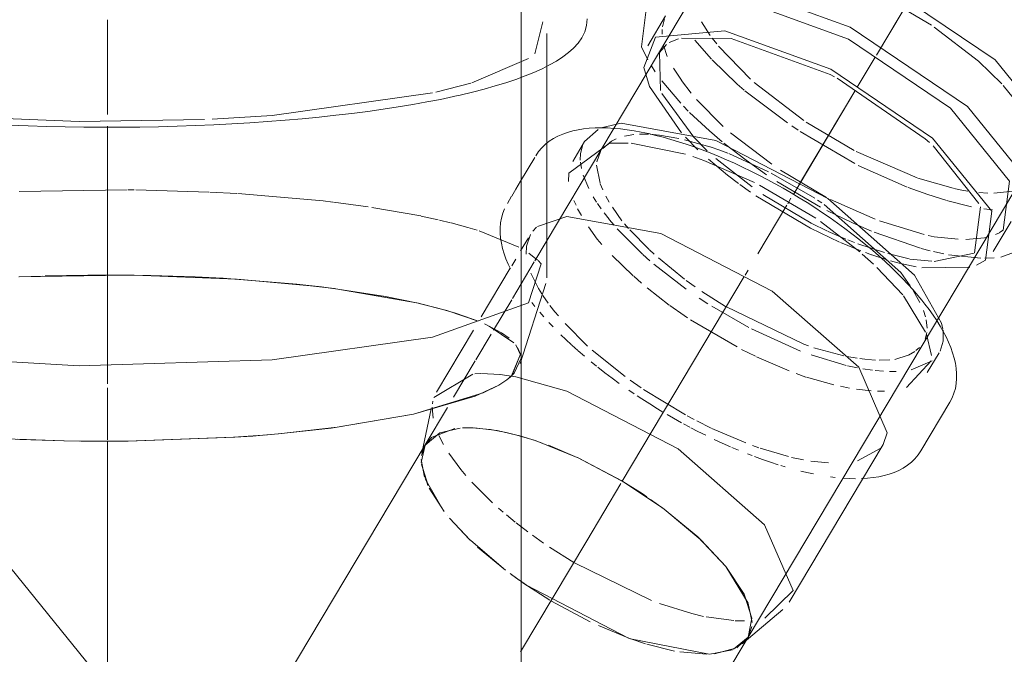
# Model space of a CAD drawing. Header units: millimetres. Extents: x -121 to 29920, y 1231 to 31888.
# Tile 55 of 106: x 9358 to 9489, y 12475 to 12560. Entities that reach past the tile are written whole.
import ezdxf

# ---------------------------------------------------------------- set-up
doc = ezdxf.new("R2010")
doc.units = ezdxf.units.MM
doc.linetypes.add('ADSK_Осевая', pattern=[700, 500, -100, 0, -100])
doc.layers.add('P-PIPE-____-CNTR', color=3, linetype='ADSK_Осевая', lineweight=20)
doc.layers.add('P-PIPE-____-OTLN', color=3, linetype='Continuous', lineweight=20)

# ---------------------------------------------------------------- blocks, each defined once
blk = doc.blocks.new('ADSK_ППР_Крестовина одноплоскостная канализационная - Одноплоскостная-V10-3D severage Left')
at = {"layer": 'P-PIPE-____-OTLN', "color": 9}
for p, q in [((-15358.28, 12555.25), (-15357.23, 12559.53)), ((-15366.67, 12551.4), (-15359.12, 12554.62)), ((-15371.43, 12550.16), (-15366.8, 12551.36)), ((-15351.67, 12543.58), (-15349.87, 12545.2)), ((-15345.48, 12543.35), (-15338.23, 12541.89)), ((-15352.2, 12542.01), (-15351.87, 12543.18)), ((-15358.28, 12541.46), (-15360.17, 12538.3)), ((-15352.08, 12539.99), (-15352.21, 12540.86)), ((-15328.41, 12537.79), (-15320.89, 12533.37)), ((-15320.68, 12535.8), (-15320.11, 12535.42)), ((-15358.54, 12531.67), (-15358.04, 12532.18)), ((-15359.12, 12530.78), (-15360.17, 12529.03)), ((-15359.39, 12529.65), (-15358.86, 12531.21)), ((-15359.06, 12528.75), (-15357.9, 12527.8)), ((-15357.85, 12527.76), (-15357.45, 12527.31)), ((-15309.26, 12523.07), (-15306.3, 12518.21)), ((-15304.18, 12519.42), (-15304.01, 12518.62)), ((-15306.18, 12517.93), (-15305.51, 12515.12)), ((-15360.13, 12515.11), (-15360.81, 12516.53)), ((-15360.17, 12515.29), (-15360.56, 12516.19)), ((-15305.55, 12514.41), (-15308.84, 12510.87)), ((-15305.45, 12514.4), (-15308.23, 12513.21)), ((-15363.07, 12511.18), (-15362.01, 12511.87)), ((-15362, 12512.47), (-15362.9, 12512.58)), ((-15360.82, 12512.27), (-15361.99, 12512.47)), ((-15361.77, 12512.06), (-15361.02, 12512.76)), ((-15365.15, 12510.13), (-15363.08, 12511.17)), ((-15374.39, 12507.32), (-15365.15, 12510.13)), ((-15372.05, 12508), (-15373.29, 12502.12)), ((-15384.58, 12505.56), (-15374.39, 12507.32)), ((-15392.35, 12504.69), (-15384.58, 12505.56)), ((-15367.66, 12505.49), (-15366.49, 12505.48)), ((-15366.33, 12505.48), (-15363.27, 12505.11)), ((-15412.34, 12503.71), (-15398.19, 12504.24)), ((-15398.18, 12504.24), (-15395.78, 12504.4)), ((-15395.74, 12504.41), (-15394.42, 12504.51)), ((-15394.25, 12504.53), (-15392.4, 12504.69)), ((-15363.27, 12505.11), (-15361.58, 12504.75)), ((-15361.41, 12504.71), (-15360.28, 12504.41)), ((-15360.67, 12504.52), (-15358.37, 12503.83)), ((-15427.11, 12503.97), (-15420.9, 12503.76)), ((-15420.85, 12503.76), (-15418.78, 12503.72)), ((-15418.67, 12503.72), (-15416.76, 12503.7)), ((-15416.71, 12503.7), (-15412.34, 12503.71)), ((-15372.86, 12503.22), (-15401.92, 12454.46)), ((-15358.36, 12503.83), (-15357.28, 12503.46)), ((-15356.47, 12503.16), (-15352.64, 12501.55)), ((-15312.28, 12502.8), (-15315.37, 12501.08)), ((-15352.61, 12501.54), (-15346.82, 12498.48)), ((-15346.78, 12498.46), (-15344.01, 12496.73)), ((-15342.89, 12495.97), (-15341.08, 12494.67)), ((-15341.06, 12494.66), (-15336.2, 12490.6)), ((-15336.16, 12490.55), (-15332.88, 12487.04)), ((-15332.88, 12487.04), (-15329.91, 12482.17)), ((-15356.26, 12482.55), (-15359.85, 12484.86)), ((-15350.91, 12479.67), (-15356.07, 12482.43)), ((-15329.9, 12482.13), (-15329.39, 12479.57)), ((-15345.56, 12477.42), (-15349.83, 12479.17)), ((-15335.11, 12475.37), (-15345.55, 12477.42)), ((-15344.69, 12477.12), (-15345.51, 12477.4)), ((-15343.56, 12476.75), (-15344.6, 12477.09)), ((-15339.71, 12475.78), (-15343.39, 12476.7)), ((-15329.91, 12477.63), (-15331.84, 12476.02)), ((-15329.91, 12477.63), (-15331.42, 12476.22)), ((-15335.4, 12475.36), (-15339, 12475.66)), ((-15331.99, 12475.96), (-15335, 12475.37)), ((-15331.57, 12476.15), (-15334.36, 12475.42))]:
    blk.add_line(p, q, dxfattribs=at)
at = {"layer": 'P-PIPE-____-OTLN', "color": 22}
for p, q in [((-15356.7, 12525.44), (-15356.7, 12557.96)), ((-15351.67, 12543.58), (-15353.24, 12540.94)), ((-15307.77, 12525.81), (-15304.18, 12519.42)), ((-15360.22, 12514.05), (-15356.82, 12524.69)), ((-15361.02, 12512.76), (-15360.1, 12514.76)), ((-15360.1, 12297.3), (-15360.1, 12514.76)), ((-15306.08, 12512.84), (-15304.51, 12515.47)), ((-15363.08, 12511.17), (-15362.38, 12511.61)), ((-15306.93, 12502.43), (-15303.08, 12508.89)), ((-15324.46, 12482.28), (-15311.96, 12503.26)), ((-15383.18, 12431.49), (-15436.07, 12496.82)), ((-15344.01, 12496.73), (-15343.4, 12496.32)), ((-15330.68, 12476.73), (-15325.3, 12481.3)), ((-15329.43, 12479.06), (-15329.91, 12477.63)), ((-15360.17, 12426.86), (-15329.91, 12477.63))]:
    blk.add_line(p, q, dxfattribs=at)
at = {"layer": 'P-PIPE-____-OTLN', "color": 10}
for p, q in [((-15349.24, 12542.67), (-15348.1, 12543.62)), ((-15348.1, 12543.62), (-15347.48, 12543.94)), ((-15346.36, 12544.32), (-15345.11, 12544.54)), ((-15344.34, 12544.58), (-15343.16, 12544.56)), ((-15342.95, 12544.55), (-15341.75, 12544.43)), ((-15341.69, 12544.43), (-15339.14, 12544)), ((-15338.36, 12543.83), (-15335, 12542.9)), ((-15352.23, 12541.1), (-15352.2, 12542.01)), ((-15350.04, 12540.89), (-15349.54, 12542.27)), ((-15332.48, 12541.99), (-15327.18, 12539.56)), ((-15349.6, 12538.03), (-15350.08, 12540.46)), ((-15326.85, 12539.39), (-15321.04, 12536.04)), ((-15360.17, 12538.3), (-15360.81, 12537.23)), ((-15351.11, 12537.32), (-15351.84, 12539.1)), ((-15426.87, 12536.95), (-15412.49, 12537.18)), ((-15412.34, 12537.18), (-15411.57, 12537.17)), ((-15411.35, 12537.16), (-15401.65, 12536.87)), ((-15401.51, 12536.87), (-15397.92, 12536.67)), ((-15360.81, 12537.23), (-15361.35, 12536.32)), ((-15349.23, 12537.14), (-15349.57, 12537.96)), ((-15385.04, 12535.51), (-15380.46, 12534.9)), ((-15361.36, 12536.31), (-15361.92, 12535.36)), ((-15352.8, 12535.1), (-15353.08, 12535.73)), ((-15350.06, 12535.5), (-15350.5, 12536.21)), ((-15348.38, 12535.54), (-15348.83, 12536.33)), ((-15379.95, 12534.82), (-15373.45, 12533.68)), ((-15352.08, 12533.75), (-15352.58, 12534.65)), ((-15349.46, 12534.63), (-15349.94, 12535.32)), ((-15346.7, 12533.05), (-15347.96, 12534.86)), ((-15319.78, 12535.2), (-15309.58, 12526.14)), ((-15373.39, 12533.66), (-15371.12, 12533.17)), ((-15370.95, 12533.13), (-15369.47, 12532.77)), ((-15348.41, 12533.24), (-15349.06, 12534.08)), ((-15347.74, 12532.44), (-15348.4, 12533.23)), ((-15320.3, 12532.96), (-15315.06, 12528.9)), ((-15365.68, 12531.7), (-15360.39, 12529.55)), ((-15349.97, 12530.61), (-15351.15, 12532.25)), ((-15343.97, 12528.61), (-15347.33, 12531.98)), ((-15345.81, 12532.02), (-15346.35, 12532.63)), ((-15343.08, 12529.24), (-15345.64, 12531.84)), ((-15349.35, 12529.9), (-15349.97, 12530.61)), ((-15359.41, 12528.62), (-15359.39, 12529.65)), ((-15342.39, 12528.6), (-15343.01, 12529.17)), ((-15360.81, 12527.95), (-15361.35, 12527.04)), ((-15345.21, 12525.73), (-15347.97, 12528.41)), ((-15342.98, 12527.73), (-15343.9, 12528.54)), ((-15338.37, 12525.27), (-15341.84, 12528.1)), ((-15314.74, 12528.62), (-15313.24, 12527.25)), ((-15361.54, 12526.72), (-15365.4, 12520.25)), ((-15338.15, 12523.95), (-15342.43, 12527.26)), ((-15312.81, 12526.84), (-15309.34, 12523.18)), ((-15412.49, 12525.82), (-15426.91, 12525.57)), ((-15423.76, 12525.69), (-15426.77, 12525.58)), ((-15412.45, 12525.81), (-15413.45, 12525.82)), ((-15409.36, 12525.77), (-15412.35, 12525.81)), ((-15398.21, 12525.29), (-15399.73, 12525.39)), ((-15357.78, 12524.03), (-15358.8, 12526.09)), ((-15344.11, 12524.76), (-15345.13, 12525.66)), ((-15336.96, 12524.25), (-15338.15, 12525.1)), ((-15309.58, 12526.14), (-15308.34, 12524.38)), ((-15386.63, 12524.23), (-15388.74, 12524.47)), ((-15385.15, 12524.04), (-15386.63, 12524.23)), ((-15379.03, 12523.11), (-15385.05, 12524.03)), ((-15373.76, 12522.06), (-15384.76, 12523.99)), ((-15357.36, 12523.34), (-15357.78, 12524.03)), ((-15340.41, 12521.82), (-15343.33, 12524.1)), ((-15307.94, 12523.75), (-15307.06, 12522.15)), ((-15378.12, 12522.95), (-15378.98, 12523.11)), ((-15374.02, 12522.12), (-15378.12, 12522.95)), ((-15356.48, 12522.06), (-15357.2, 12523.09)), ((-15335.26, 12522), (-15336.41, 12522.76)), ((-15332.92, 12521.65), (-15336.07, 12523.63)), ((-15370.99, 12521.37), (-15373.98, 12522.11)), ((-15369.74, 12521.02), (-15370.99, 12521.37)), ((-15358.67, 12522.17), (-15358.26, 12521.64)), ((-15355.62, 12520.93), (-15356.26, 12521.76)), ((-15329.81, 12518.84), (-15334.73, 12521.67)), ((-15306.6, 12521.08), (-15306.32, 12520.24)), ((-15365.8, 12519.67), (-15366.51, 12519.94)), ((-15357.09, 12520.27), (-15357.61, 12520.87)), ((-15355.15, 12520.37), (-15355.62, 12520.93)), ((-15331.38, 12516.25), (-15337.59, 12519.87)), ((-15306.23, 12519.87), (-15306.1, 12518.74)), ((-15366.44, 12518.5), (-15371.37, 12510.23)), ((-15361.06, 12516.82), (-15364.33, 12519.02)), ((-15355.84, 12518.92), (-15356.41, 12519.52)), ((-15351.26, 12516.37), (-15354.26, 12519.35)), ((-15322.94, 12515.71), (-15329.44, 12518.65)), ((-15306.13, 12518.16), (-15306.37, 12517.3)), ((-15352.54, 12515.76), (-15353.37, 12516.51)), ((-15346.27, 12512.31), (-15350.63, 12515.81)), ((-15328.95, 12515.03), (-15330.77, 12515.93)), ((-15317.19, 12515.08), (-15321.17, 12516.15)), ((-15307.13, 12516.17), (-15307.6, 12515.76)), ((-15351.68, 12515.02), (-15352.5, 12515.73)), ((-15324.46, 12513.06), (-15328.79, 12514.95)), ((-15316.85, 12513.79), (-15321.53, 12515.19)), ((-15315.41, 12514.75), (-15316.77, 12514.99)), ((-15314.09, 12514.58), (-15315.07, 12514.7)), ((-15312.98, 12514.49), (-15314, 12514.57)), ((-15311.06, 12514.52), (-15312.48, 12514.47)), ((-15308.62, 12515.15), (-15310.41, 12514.6)), ((-15307.74, 12515.66), (-15308.57, 12515.17)), ((-15350.06, 12513.68), (-15350.8, 12514.28)), ((-15315.38, 12513.47), (-15316.68, 12513.75)), ((-15313.35, 12513.15), (-15314.67, 12513.34)), ((-15366.51, 12512.64), (-15371.69, 12509.52)), ((-15365.46, 12512.7), (-15366.27, 12512.66)), ((-15362.91, 12512.58), (-15365.38, 12512.7)), ((-15347.04, 12511.39), (-15348, 12512.1)), ((-15322.22, 12512.25), (-15323.52, 12512.71)), ((-15318.51, 12511.21), (-15322.16, 12512.24)), ((-15311.91, 12513.01), (-15313.02, 12513.11)), ((-15310.22, 12512.99), (-15311.12, 12512.98)), ((-15344.13, 12510.8), (-15345.59, 12511.82)), ((-15338.26, 12507.22), (-15343.83, 12510.6)), ((-15316.41, 12510.78), (-15317.64, 12511.02)), ((-15313.54, 12510.41), (-15315.51, 12510.64)), ((-15345.05, 12510.01), (-15345.79, 12510.51)), ((-15311.79, 12510.36), (-15312.69, 12510.37)), ((-15371.93, 12508.23), (-15371.8, 12506.77)), ((-15371.83, 12509.02), (-15371.89, 12508.66)), ((-15341.24, 12507.59), (-15341.95, 12508.02)), ((-15337.1, 12506.6), (-15338.01, 12507.08)), ((-15371.93, 12504.25), (-15368.9, 12505.38)), ((-15367.9, 12505.47), (-15366.76, 12505.49)), ((-15366.61, 12505.49), (-15364.21, 12505.27)), ((-15337.68, 12505.58), (-15338.51, 12506.03)), ((-15334.81, 12505.45), (-15336.73, 12506.41)), ((-15330.23, 12503.47), (-15334.73, 12505.42)), ((-15372.86, 12503.22), (-15371.96, 12504.23)), ((-15371.03, 12504.47), (-15370.41, 12503.25)), ((-15364.16, 12505.26), (-15362.08, 12504.87)), ((-15361.89, 12504.82), (-15360.67, 12504.52)), ((-15373.37, 12500.88), (-15372.88, 12503.2)), ((-15373.34, 12501.79), (-15372.88, 12503.2)), ((-15333.35, 12503.44), (-15334.43, 12503.95)), ((-15332.26, 12502.96), (-15333.35, 12503.44)), ((-15331.18, 12502.5), (-15332.09, 12502.89)), ((-15328.47, 12502.83), (-15329.31, 12503.13)), ((-15324.53, 12501.66), (-15328.33, 12502.78)), ((-15369.72, 12502.12), (-15368.12, 12499.94)), ((-15329.39, 12501.79), (-15330, 12502.02)), ((-15322.54, 12501.22), (-15324.13, 12501.56)), ((-15372.95, 12498.94), (-15373.38, 12501.27)), ((-15372.49, 12497.8), (-15373.35, 12500.66)), ((-15324.99, 12500.29), (-15325.58, 12500.47)), ((-15319.21, 12500.81), (-15321.55, 12501.05)), ((-15368.12, 12499.94), (-15367.45, 12499.14)), ((-15318.35, 12498.89), (-15318.95, 12498.97)), ((-15370.47, 12494.55), (-15372.86, 12498.68)), ((-15370.32, 12494.35), (-15372.32, 12497.47)), ((-15366.66, 12498.25), (-15363.89, 12495.5)), ((-15369.89, 12493.81), (-15369.91, 12493.83)), ((-15369.89, 12493.81), (-15369.9, 12493.82)), ((-15363.09, 12494.78), (-15362.48, 12494.25)), ((-15362.06, 12493.9), (-15360.9, 12492.95)), ((-15366.88, 12490.55), (-15369.61, 12493.47)), ((-15367, 12490.67), (-15369.58, 12493.43)), ((-15360.77, 12492.84), (-15359.2, 12491.63)), ((-15358.6, 12491.2), (-15357.13, 12490.15)), ((-15362.44, 12486.75), (-15366.85, 12490.53)), ((-15362.18, 12486.55), (-15365.88, 12489.61)), ((-15356.33, 12489.61), (-15353.11, 12487.58)), ((-15352.98, 12487.5), (-15342.74, 12482.49)), ((-15360.53, 12485.33), (-15361.56, 12486.08)), ((-15360.38, 12485.23), (-15361.34, 12485.92)), ((-15341.68, 12482.09), (-15337.41, 12480.77)), ((-15337.39, 12480.76), (-15335.85, 12480.4)), ((-15335.49, 12480.32), (-15331.79, 12479.83)), ((-15331.62, 12479.82), (-15330.4, 12479.8))]:
    blk.add_line(p, q, dxfattribs=at)
at = {"layer": 'P-PIPE-____-OTLN', "color": 22}
for points in [[(-15351.3, 12559.92, 0), (-15351.39, 12559.03, 0), (-15351.64, 12558.19, 0), (-15352.03, 12557.4, 0), (-15352.53, 12556.69, 0), (-15353.13, 12556.03, 0), (-15353.8, 12555.42, 0), (-15354.56, 12554.85, 0), (-15355.4, 12554.3, 0), (-15356.32, 12553.78, 0), (-15357.32, 12553.27, 0), (-15358.4, 12552.79, 0), (-15359.57, 12552.31, 0), (-15360.81, 12551.86, 0), (-15362.13, 12551.41, 0), (-15363.53, 12550.98, 0), (-15365.01, 12550.57, 0), (-15366.57, 12550.16, 0), (-15368.19, 12549.77, 0), (-15368.93, 12549.61, 0)], [(-15428.12, 12545.77, 0), (-15425.68, 12545.67, 0), (-15423.22, 12545.6, 0), (-15420.74, 12545.54, 0), (-15418.26, 12545.5, 0), (-15415.77, 12545.49, 0), (-15413.29, 12545.49, 0), (-15410.8, 12545.52, 0), (-15408.32, 12545.56, 0), (-15405.86, 12545.63, 0), (-15403.4, 12545.71, 0), (-15400.97, 12545.82, 0), (-15398.56, 12545.94, 0), (-15396.17, 12546.08, 0), (-15393.81, 12546.24, 0), (-15391.49, 12546.42, 0), (-15389.2, 12546.62, 0), (-15386.96, 12546.84, 0), (-15384.75, 12547.08, 0), (-15382.6, 12547.33, 0), (-15380.49, 12547.6, 0), (-15378.44, 12547.89, 0), (-15376.45, 12548.19, 0), (-15374.52, 12548.52, 0), (-15372.65, 12548.85, 0), (-15370.84, 12549.2, 0), (-15369.1, 12549.57, 0), (-15368.93, 12549.61, 0)], [(-15349.29, 12545.45, 0), (-15346.78, 12546.01, 0), (-15334.22, 12543.71, 0), (-15319.32, 12536, 0), (-15307.77, 12525.81, 0)], [(-15357.35, 12542.76, 0), (-15356.87, 12543.22, 0), (-15356.35, 12543.63, 0), (-15355.79, 12544, 0), (-15355.2, 12544.31, 0), (-15354.57, 12544.58, 0), (-15353.92, 12544.81, 0), (-15353.24, 12545, 0), (-15352.53, 12545.16, 0), (-15351.79, 12545.27, 0), (-15351.04, 12545.35, 0), (-15350.25, 12545.4, 0), (-15349.45, 12545.41, 0), (-15348.61, 12545.39, 0), (-15347.76, 12545.34, 0), (-15346.88, 12545.26, 0), (-15345.98, 12545.15, 0), (-15345.06, 12545.01, 0), (-15344.12, 12544.84, 0), (-15343.16, 12544.64, 0), (-15342.19, 12544.41, 0), (-15341.19, 12544.15, 0), (-15340.19, 12543.87, 0), (-15339.16, 12543.56, 0), (-15338.13, 12543.23, 0), (-15337.08, 12542.86, 0), (-15336.02, 12542.48, 0), (-15334.96, 12542.07, 0), (-15333.88, 12541.63, 0), (-15332.8, 12541.17, 0), (-15331.72, 12540.69, 0), (-15330.64, 12540.18, 0), (-15329.55, 12539.66, 0), (-15328.47, 12539.11, 0), (-15327.39, 12538.55, 0), (-15326.31, 12537.97, 0), (-15325.24, 12537.36, 0), (-15324.17, 12536.75, 0), (-15323.12, 12536.11, 0), (-15322.07, 12535.46, 0), (-15321.04, 12534.8, 0), (-15320.02, 12534.12, 0), (-15319.01, 12533.44, 0), (-15318.03, 12532.74, 0), (-15317.06, 12532.03, 0), (-15316.11, 12531.31, 0), (-15315.18, 12530.58, 0), (-15314.27, 12529.85, 0), (-15313.39, 12529.11, 0), (-15312.53, 12528.37, 0), (-15311.7, 12527.62, 0), (-15310.89, 12526.87, 0), (-15310.12, 12526.12, 0), (-15309.37, 12525.37, 0), (-15308.66, 12524.61, 0), (-15307.98, 12523.86, 0), (-15307.33, 12523.11, 0), (-15306.81, 12522.49, 0)], [(-15357.94, 12532.26, 0), (-15354, 12533.63, 0), (-15341.51, 12531.35, 0), (-15326.69, 12523.67, 0), (-15315.2, 12513.54, 0)], [(-15357.45, 12527.31, 0), (-15359.12, 12522.1, 0), (-15371.88, 12517.54, 0)], [(-15303.08, 12508.89, 0), (-15302.77, 12509.48, 0), (-15302.53, 12510.09, 0), (-15302.35, 12510.73, 0), (-15302.23, 12511.38, 0), (-15302.18, 12512.05, 0), (-15302.18, 12512.72, 0), (-15302.24, 12513.4, 0), (-15302.35, 12514.09, 0), (-15302.51, 12514.77, 0), (-15302.71, 12515.47, 0), (-15302.96, 12516.17, 0), (-15303.25, 12516.87, 0), (-15303.58, 12517.58, 0), (-15303.95, 12518.3, 0), (-15304.37, 12519.02, 0), (-15304.82, 12519.75, 0), (-15305.31, 12520.48, 0), (-15305.83, 12521.22, 0), (-15306.39, 12521.96, 0), (-15306.81, 12522.49, 0)], [(-15371.88, 12517.54, 0), (-15393.2, 12514.55, 0), (-15418.86, 12513.72, 0), (-15443.77, 12515.2, 0), (-15445.36, 12515.39, 0)], [(-15362.01, 12511.87, 0), (-15361.36, 12512.41, 0), (-15360.17, 12515.29, 0)], [(-15315.2, 12513.54, 0), (-15311.43, 12504.82, 0), (-15311.96, 12503.26, 0)], [(-15327.71, 12492.56, 0), (-15339.2, 12502.69, 0), (-15354.02, 12510.36, 0), (-15360.82, 12512.27, 0)], [(-15392.4, 12504.69, 0), (-15385.35, 12505.46, 0), (-15374.39, 12507.32, 0), (-15366.21, 12509.7, 0), (-15363.07, 12511.18, 0)], [(-15439.23, 12504.82, 0), (-15426.78, 12503.95, 0), (-15420.85, 12503.76, 0)], [(-15416.76, 12503.7, 0), (-15412.47, 12503.71, 0), (-15398.34, 12504.23, 0), (-15395.74, 12504.41, 0)], [(-15395.78, 12504.4, 0), (-15394.47, 12504.51, 0), (-15392.35, 12504.69, 0)], [(-15360.28, 12504.41, 0), (-15358.08, 12503.74, 0), (-15352.43, 12501.45, 0), (-15346.71, 12498.42, 0), (-15341.31, 12494.84, 0), (-15336.59, 12490.96, 0), (-15332.88, 12487.04, 0), (-15330.44, 12483.36, 0), (-15329.42, 12480.16, 0), (-15329.9, 12477.65, 0), (-15329.91, 12477.63, 0)], [(-15420.9, 12503.76, 0), (-15418.64, 12503.72, 0), (-15416.71, 12503.7, 0)], [(-15306.93, 12502.43, 0), (-15307.3, 12501.88, 0), (-15307.72, 12501.37, 0), (-15308.2, 12500.91, 0), (-15308.72, 12500.5, 0), (-15309.28, 12500.13, 0), (-15309.87, 12499.82, 0), (-15310.5, 12499.54, 0), (-15311.15, 12499.32, 0), (-15311.83, 12499.13, 0), (-15312.54, 12498.97, 0), (-15313.27, 12498.86, 0), (-15314.03, 12498.78, 0), (-15314.82, 12498.73, 0)], [(-15327.67, 12480.14, 0), (-15323.94, 12483.84, 0), (-15327.71, 12492.56, 0)]]:
    blk.add_polyline3d(points, dxfattribs=at)
at = {"layer": 'P-PIPE-____-OTLN', "color": 9}
for points in [[(-15401.19, 12546.55, 0), (-15393.2, 12547.07, 0), (-15371.88, 12550.06, 0)], [(-15434.27, 12546.86, 0), (-15418.86, 12546.24, 0), (-15402.19, 12546.5, 0)], [(-15353.78, 12538.29, 0), (-15353.77, 12539.37, 0), (-15348.35, 12543.37, 0), (-15345.87, 12543.38, 0)], [(-15358.14, 12541.7, 0), (-15357.77, 12542.25, 0), (-15357.35, 12542.76, 0)], [(-15337.25, 12541.58, 0), (-15335.79, 12541.08, 0), (-15329.07, 12538.12, 0)], [(-15303.99, 12518.48, 0), (-15303.98, 12517.04, 0), (-15304.39, 12515.69, 0)], [(-15372.88, 12503.2, 0), (-15370.93, 12504.83, 0), (-15368.22, 12505.45, 0)], [(-15315.62, 12498.72, 0), (-15316.45, 12498.74, 0), (-15317.3, 12498.79, 0)], [(-15345.8, 12477.51, 0), (-15359.37, 12484.53, 0), (-15360.33, 12485.2, 0)]]:
    blk.add_polyline3d(points, dxfattribs=at)
at = {"layer": 'P-PIPE-____-OTLN', "color": 10}
for points in [[(-15334.97, 12542.89, 0), (-15333.68, 12542.45, 0), (-15332.61, 12542.04, 0)], [(-15397.79, 12536.66, 0), (-15386.43, 12535.68, 0), (-15385.16, 12535.53, 0)], [(-15362.3, 12534.65, 0), (-15362.54, 12534.04, 0), (-15362.72, 12533.4, 0), (-15362.84, 12532.75, 0), (-15362.89, 12532.08, 0), (-15362.89, 12531.41, 0), (-15362.83, 12530.73, 0), (-15362.72, 12530.04, 0), (-15362.56, 12529.36, 0), (-15362.36, 12528.66, 0), (-15362.11, 12527.96, 0), (-15361.82, 12527.26, 0), (-15361.53, 12526.64, 0)], [(-15369.4, 12532.75, 0), (-15367.2, 12532.16, 0), (-15365.96, 12531.79, 0)], [(-15413.45, 12525.82, 0), (-15417.74, 12525.82, 0), (-15423.38, 12525.7, 0)], [(-15397.94, 12525.28, 0), (-15411.57, 12525.81, 0), (-15412.39, 12525.81, 0)], [(-15399.78, 12525.39, 0), (-15403.43, 12525.58, 0), (-15409.36, 12525.77, 0)], [(-15388.74, 12524.47, 0), (-15389.91, 12524.6, 0), (-15398.12, 12525.29, 0)], [(-15384.9, 12524.01, 0), (-15388.1, 12524.4, 0), (-15397.86, 12525.27, 0)], [(-15365.81, 12519.67, 0), (-15369.99, 12521.09, 0), (-15373.65, 12522.04, 0)], [(-15337.98, 12520.12, 0), (-15338.42, 12520.42, 0), (-15340.33, 12521.76, 0)], [(-15321.86, 12516.38, 0), (-15322.5, 12516.61, 0), (-15332.88, 12521.62, 0)], [(-15366.65, 12520, 0), (-15368.84, 12520.75, 0), (-15369.58, 12520.97, 0)], [(-15361.71, 12517.42, 0), (-15362.72, 12518.14, 0), (-15364.98, 12519.32, 0)], [(-15353.38, 12516.52, 0), (-15354.17, 12517.26, 0), (-15354.81, 12517.88, 0)], [(-15348.01, 12512.1, 0), (-15348.96, 12512.82, 0), (-15349.89, 12513.55, 0)], [(-15341.95, 12508.02, 0), (-15343, 12508.67, 0), (-15344.03, 12509.33, 0), (-15344.68, 12509.76, 0)], [(-15338.76, 12506.16, 0), (-15339.83, 12506.77, 0), (-15340.68, 12507.26, 0)], [(-15335.55, 12504.49, 0), (-15336.6, 12505.02, 0), (-15337.52, 12505.5, 0)], [(-15325.91, 12500.57, 0), (-15326.94, 12500.9, 0), (-15327.99, 12501.27, 0), (-15329.05, 12501.65, 0)], [(-15321.23, 12499.35, 0), (-15321.9, 12499.49, 0), (-15322.88, 12499.72, 0)]]:
    blk.add_polyline3d(points, dxfattribs=at)
blk = doc.blocks.new('ADSK_ППР_Отвод канализационный_Составной - Отвод раструбный-V12-3D severage Left')
at = {"layer": 'P-PIPE-____-OTLN', "color": 22}
for p, q in [((-15340.88, 12560.31), (-15343.26, 12556.32)), ((-15340.77, 12556.5), (-15341.7, 12555.43)), ((-15318.41, 12552.2), (-15319.02, 12552.52)), ((-15305.81, 12543.46), (-15306.35, 12543.95)), ((-15297.3, 12528.94), (-15294.92, 12532.93))]:
    blk.add_line(p, q, dxfattribs=at)
at = {"layer": 'P-PIPE-____-OTLN', "color": 9}
for p, q in [((-15341.01, 12559.93), (-15341.3, 12558.84)), ((-15341.34, 12558.5), (-15341.35, 12557.86)), ((-15339.17, 12557.25), (-15340.39, 12556.75)), ((-15332.17, 12557.31), (-15338.79, 12557.35)), ((-15319.02, 12552.52), (-15332.17, 12557.31)), ((-15341.7, 12555.43), (-15341.55, 12550.38)), ((-15306.35, 12543.95), (-15318.06, 12552.01)), ((-15341.37, 12549.99), (-15337.15, 12544.19)), ((-15292.94, 12547.26), (-15296, 12551.06)), ((-15299.21, 12535.32), (-15305.32, 12543)), ((-15299.79, 12528.76), (-15299.01, 12534.88)), ((-15296.47, 12531.46), (-15295.97, 12531.78)), ((-15296.99, 12531.22), (-15296.49, 12531.45)), ((-15311.34, 12528.68), (-15308.49, 12527.97)), ((-15308.39, 12527.95), (-15305.48, 12527.65)), ((-15305.16, 12527.64), (-15299.85, 12528.71)), ((-15298.43, 12528.06), (-15297.18, 12528.11)), ((-15309.84, 12527.42), (-15307.56, 12526.92)), ((-15306.79, 12526.79), (-15300.41, 12526.85))]:
    blk.add_line(p, q, dxfattribs=at)
at = {"layer": 'P-PIPE-____-OTLN', "color": 10}
for p, q in [((-15336.13, 12559.52), (-15334.94, 12557.7)), ((-15341.17, 12556.43), (-15340.66, 12554.92)), ((-15336.98, 12557.08), (-15334.77, 12554.54)), ((-15334.68, 12557.35), (-15334.09, 12556.58)), ((-15333.85, 12556.29), (-15329.6, 12551.88)), ((-15342.78, 12553.68), (-15342.25, 12552.86)), ((-15339.85, 12553.35), (-15338.79, 12551.75)), ((-15341.38, 12551.65), (-15338.87, 12548.68)), ((-15338.78, 12551.72), (-15337.48, 12550.04)), ((-15329.09, 12551.43), (-15322.52, 12546.39)), ((-15330.34, 12550.35), (-15324.68, 12546.07)), ((-15336.77, 12549.2), (-15333.24, 12545.6)), ((-15338.5, 12548.29), (-15337.87, 12547.64)), ((-15322.18, 12546.16), (-15315.79, 12542.39)), ((-15332.27, 12544.75), (-15326.77, 12540.58)), ((-15324.11, 12545.68), (-15323.25, 12545.11)), ((-15322.98, 12544.93), (-15315.74, 12540.66)), ((-15338.25, 12544.17), (-15336.58, 12542.49)), ((-15337.15, 12544.19), (-15335.35, 12542.36)), ((-15333.16, 12543.38), (-15330.19, 12541.09)), ((-15315.54, 12542.26), (-15307.42, 12538.74)), ((-15335.18, 12541.22), (-15332.64, 12539.11)), ((-15334.2, 12541.31), (-15329.36, 12537.54)), ((-15330.19, 12541.09), (-15327.45, 12539.16)), ((-15325.6, 12539.79), (-15319.49, 12536.16)), ((-15315.26, 12540.41), (-15308.75, 12537.51)), ((-15332.64, 12539.11), (-15331.19, 12538)), ((-15326.11, 12538.28), (-15320.29, 12534.87)), ((-15307.33, 12538.7), (-15302.63, 12537.36)), ((-15330.99, 12537.85), (-15329.61, 12536.87)), ((-15308.61, 12537.46), (-15306.02, 12536.53)), ((-15302.54, 12537.35), (-15301.47, 12537.13)), ((-15301.47, 12537.13), (-15300.68, 12537)), ((-15299.23, 12536.81), (-15298.04, 12536.73)), ((-15297.25, 12536.72), (-15294.68, 12536.98)), ((-15318.95, 12535.88), (-15313.01, 12533.24)), ((-15306, 12536.52), (-15303.63, 12535.79)), ((-15303.54, 12535.76), (-15300.2, 12534.9)), ((-15319.45, 12534.43), (-15316.04, 12532.77)), ((-15298.56, 12534.62), (-15297.42, 12534.49)), ((-15312.44, 12533.02), (-15306.49, 12531.21)), ((-15319.26, 12531.62), (-15316.9, 12530.59)), ((-15316.04, 12532.77), (-15313.49, 12531.66)), ((-15313.14, 12531.52), (-15306.99, 12529.4)), ((-15316.66, 12530.5), (-15315.75, 12530.14)), ((-15305.96, 12531.08), (-15305.18, 12530.91)), ((-15305.18, 12530.91), (-15301.98, 12530.59)), ((-15300.96, 12530.57), (-15298.46, 12530.79)), ((-15298.46, 12530.79), (-15297.92, 12530.91)), ((-15317.63, 12530.14), (-15314.94, 12529.04)), ((-15315.34, 12529.98), (-15311.76, 12528.8)), ((-15306.89, 12529.37), (-15305.71, 12529.06)), ((-15305.25, 12528.95), (-15303.87, 12528.65)), ((-15314.28, 12528.8), (-15313.5, 12528.52)), ((-15313.45, 12528.5), (-15311.4, 12527.85)), ((-15310.98, 12527.72), (-15309.84, 12527.42)), ((-15303.26, 12528.53), (-15298.98, 12528.06))]:
    blk.add_line(p, q, dxfattribs=at)
at = {"layer": 'P-PIPE-____-OTLN', "color": 22}
for points in [[(-15288.95, 12535.76, 0), (-15287.99, 12543.29, 0), (-15297.04, 12554.47, 0), (-15312.64, 12565.03, 0), (-15328.84, 12570.93, 0)], [(-15332.55, 12564.71, 0), (-15343.15, 12563.7, 0), (-15344.11, 12556.17, 0), (-15343.25, 12554.47, 0)], [(-15296.3, 12528.2, 0), (-15292.65, 12529.53, 0), (-15291.7, 12537.07, 0), (-15300.75, 12548.25, 0), (-15316.35, 12558.81, 0), (-15332.55, 12564.71, 0)], [(-15295.97, 12531.78, 0), (-15295.14, 12538.32, 0), (-15303, 12548.03, 0), (-15316.55, 12557.2, 0), (-15330.62, 12562.33, 0)], [(-15333, 12558.34, 0), (-15342.21, 12557.47, 0), (-15343.76, 12553.42, 0)], [(-15299.54, 12527.14, 0), (-15298.35, 12527.79, 0), (-15297.52, 12534.33, 0), (-15305.38, 12544.04, 0), (-15318.93, 12553.21, 0), (-15333, 12558.34, 0)]]:
    blk.add_polyline3d(points, dxfattribs=at)
at = {"layer": 'P-PIPE-____-OTLN', "color": 9}
for points in [[(-15305.53, 12559.07, 0), (-15312.85, 12563.43, 0), (-15322.53, 12567.46, 0)], [(-15296.17, 12551.25, 0), (-15299.29, 12554.26, 0), (-15305.15, 12558.81, 0)], [(-15343.76, 12553.42, 0), (-15343.04, 12550.93, 0), (-15338.79, 12544.75, 0)]]:
    blk.add_polyline3d(points, dxfattribs=at)
at = {"layer": 'P-PIPE-____-OTLN', "color": 10}
for points in [[(-15334.68, 12554.44, 0), (-15331.35, 12551.22, 0), (-15330.44, 12550.43, 0)], [(-15337.69, 12547.46, 0), (-15335.06, 12544.99, 0), (-15333.38, 12543.56, 0)], [(-15328.87, 12536.36, 0), (-15321.63, 12532.05, 0), (-15317.75, 12530.19, 0)], [(-15327.94, 12536.56, 0), (-15321.54, 12532.74, 0), (-15319.36, 12531.67, 0)]]:
    blk.add_polyline3d(points, dxfattribs=at)

msp = doc.modelspace()

# ---------------------------------------------------------------- linework, layer by layer
at = {"layer": 'P-PIPE-____-CNTR', "color": 10}
for p, q in [((9488.07, 12581.99), (9472.05, 12555.1)), ((9475.58, 12561.04), (9472.05, 12555.1)), ((9369.79, 12547.19), (9369.79, 12559.77)), ((9369.79, 12547.19), (9369.79, 12559.77)), ((9471.87, 12554.81), (9469.49, 12550.82)), ((9471.87, 12554.81), (9469.49, 12550.82)), ((9369.79, 12514.76), (9369.79, 12545.62)), ((9369.79, 12514.76), (9369.79, 12545.62)), ((9461.82, 12537.94), (9461.04, 12536.63)), ((9460.68, 12536.04), (9460.25, 12535.31)), ((9460.68, 12536.04), (9460.25, 12535.31)), ((9460.13, 12535.11), (9456.29, 12528.66)), ((9460.13, 12535.11), (9456.29, 12528.66)), ((9454.97, 12526.45), (9454.59, 12525.8)), ((9454.97, 12526.45), (9454.59, 12525.8)), ((9454.47, 12525.61), (9438.24, 12498.38)), ((9454.47, 12525.61), (9438.24, 12498.38)), ((9369.79, 12511.36), (9369.79, 12514.76)), ((9369.79, 12503.9), (9369.79, 12510.79)), ((9438.07, 12498.09), (9433.51, 12490.43)), ((9438.07, 12498.09), (9433.51, 12490.43))]:
    msp.add_line(p, q, dxfattribs=at)
at = {"layer": 'P-PIPE-____-CNTR', "color": 9}
for p, q in [((9469.18, 12550.29), (9461.04, 12536.63)), ((9469.18, 12550.29), (9461.82, 12537.94)), ((9369.79, 12470.8), (9369.79, 12503.76)), ((9424.73, 12475.69), (9433.51, 12490.43))]:
    msp.add_line(p, q, dxfattribs=at)
at = {"layer": 'P-PIPE-____-OTLN', "color": 22}
for p, q in [((9424.79, 12514.76), (9424.79, 15627.79)), ((9466.59, 12594.79), (9426.61, 12527.69)), ((9454.98, 12477.63), (9509.55, 12569.2))]:
    msp.add_line(p, q, dxfattribs=at)
at = {"layer": 'P-PIPE-____-OTLN', "color": 9}
for p, q in [((9426.53, 12527.56), (9423.64, 12522.71)), ((9424.33, 12516.19), (9424.73, 12515.29)), ((9422.88, 12511.87), (9421.82, 12511.18)), ((9414.99, 12508.2), (9412.03, 12503.22)), ((9418.41, 12505.48), (9417.23, 12505.49)), ((9421.62, 12505.11), (9418.56, 12505.48)), ((9390.47, 12504.51), (9389.15, 12504.41)), ((9392.49, 12504.69), (9390.64, 12504.53)), ((9423.31, 12504.75), (9421.62, 12505.11)), ((9424.61, 12504.41), (9423.48, 12504.71)), ((9366.11, 12503.72), (9364.04, 12503.76)), ((9368.13, 12503.7), (9366.22, 12503.72)), ((9425.04, 12484.86), (9428.63, 12482.55)), ((9428.83, 12482.43), (9433.98, 12479.67)), ((9435.06, 12479.17), (9439.34, 12477.42)), ((9439.38, 12477.4), (9440.2, 12477.12)), ((9440.3, 12477.09), (9441.33, 12476.75)), ((9441.5, 12476.7), (9445.18, 12475.78)), ((9453.05, 12476.02), (9454.98, 12477.63)), ((9445.9, 12475.66), (9449.5, 12475.36)), ((9449.9, 12475.37), (9452.9, 12475.96))]:
    msp.add_line(p, q, dxfattribs=at)
at = {"layer": 'P-PIPE-____-OTLN', "color": 10}
for p, q in [((9358.12, 12525.58), (9361.13, 12525.69)), ((9371.45, 12525.82), (9372.44, 12525.81)), ((9372.54, 12525.81), (9375.53, 12525.77)), ((9385.16, 12525.39), (9386.69, 12525.29)), ((9396.15, 12524.47), (9398.26, 12524.23)), ((9398.26, 12524.23), (9399.74, 12524.04)), ((9399.84, 12524.03), (9405.86, 12523.11)), ((9405.91, 12523.11), (9406.77, 12522.95)), ((9406.77, 12522.95), (9410.88, 12522.12)), ((9423.54, 12522.53), (9421.11, 12518.47)), ((9410.92, 12522.11), (9413.91, 12521.37)), ((9413.91, 12521.37), (9415.15, 12521.02)), ((9418.38, 12519.94), (9419.09, 12519.67)), ((9420.81, 12517.96), (9418.78, 12514.55)), ((9418.68, 12514.39), (9415.82, 12509.59)), ((9412.02, 12503.2), (9411.52, 12500.88)), ((9411.54, 12500.66), (9412.41, 12497.8)), ((9412.57, 12497.47), (9414.56, 12494.37)), ((9414.99, 12493.82), (9415, 12493.81)), ((9415.32, 12493.42), (9417.89, 12490.67)), ((9419.01, 12489.61), (9422.71, 12486.55)), ((9423.55, 12485.92), (9424.51, 12485.23))]:
    msp.add_line(p, q, dxfattribs=at)
for points in [[(9361.51, 12525.7, 0), (9367.16, 12525.82, 0), (9371.45, 12525.82, 0)], [(9375.53, 12525.77, 0), (9381.46, 12525.58, 0), (9385.12, 12525.39, 0)], [(9386.77, 12525.29, 0), (9394.98, 12524.6, 0), (9396.15, 12524.47, 0)], [(9415.31, 12520.97, 0), (9416.05, 12520.75, 0), (9418.24, 12520, 0)], [(9419.91, 12519.32, 0), (9422.17, 12518.14, 0), (9423.18, 12517.42, 0)]]:
    msp.add_polyline3d(points, dxfattribs=at)
at = {"layer": 'P-PIPE-____-OTLN', "color": 22}
for points in [[(9424.73, 12515.29, 0), (9423.54, 12512.41, 0), (9422.88, 12511.87, 0)], [(9421.82, 12511.18, 0), (9418.68, 12509.7, 0), (9410.5, 12507.32, 0)], [(9410.5, 12507.32, 0), (9399.54, 12505.46, 0), (9392.49, 12504.69, 0)], [(9364.04, 12503.76, 0), (9358.11, 12503.95, 0), (9345.66, 12504.82, 0)], [(9389.15, 12504.41, 0), (9386.55, 12504.23, 0), (9372.42, 12503.71, 0), (9368.13, 12503.7, 0)], [(9452.01, 12487.04, 0), (9448.3, 12490.96, 0), (9443.59, 12494.84, 0), (9438.18, 12498.42, 0), (9432.46, 12501.45, 0), (9426.81, 12503.74, 0), (9424.61, 12504.41, 0)], [(9454.98, 12477.63, 0), (9454.99, 12477.65, 0), (9455.47, 12480.16, 0), (9454.45, 12483.36, 0), (9452.01, 12487.04, 0)]]:
    msp.add_polyline3d(points, dxfattribs=at)
at = {"layer": 'P-PIPE-____-OTLN', "color": 9}
msp.add_polyline3d([(9416.67, 12505.45, 0), (9413.96, 12504.83, 0), (9412.02, 12503.2, 0)], dxfattribs=at)

# ---------------------------------------------------------------- block references
msp.add_blockref('ADSK_ППР_Отвод канализационный_Составной - Отвод раструбный-V12-3D severage Left', (24784.89, 0), dxfattribs=at)
at = {"layer": 'P-PIPE-____-OTLN', "color": 10}
msp.add_blockref('ADSK_ППР_Крестовина одноплоскостная канализационная - Одноплоскостная-V10-3D severage Left', (24784.89, 0), dxfattribs=at)

doc.saveas('drawing.dxf')
